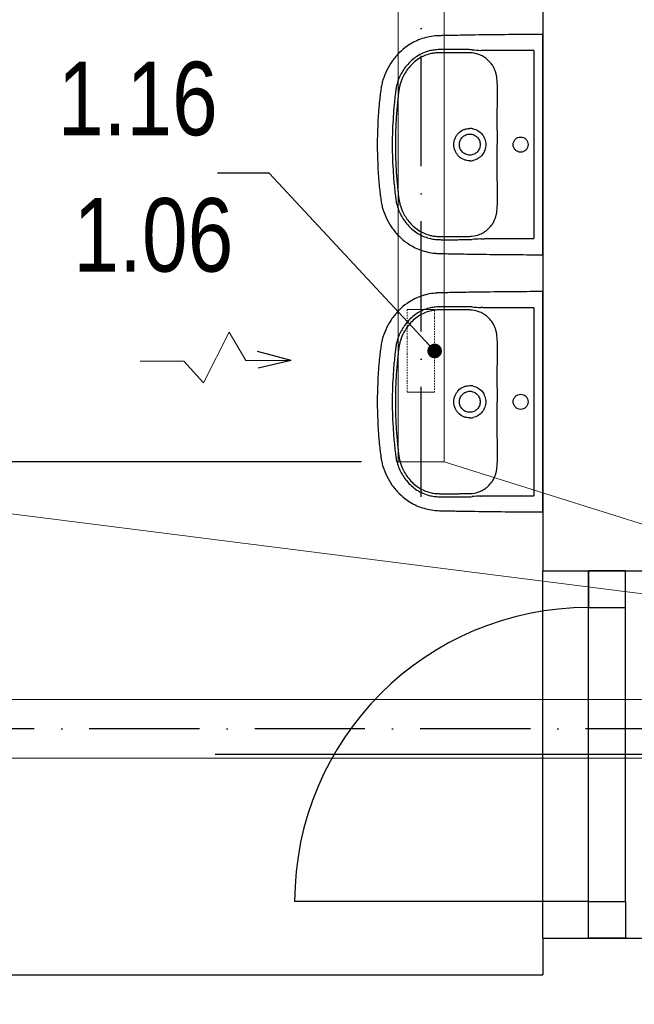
# Model space of a CAD drawing. Header units: millimetres. Extents: x 6491141 to 6692158, y 1846388 to 1929513.
# Tile 222 of 245: x 6666088 to 6667760, y 1898488 to 1901168. Entities that reach past the tile are written whole.
import ezdxf

# ---------------------------------------------------------------- set-up
doc = ezdxf.new("R2010")
doc.units = ezdxf.units.MM
doc.linetypes.add('ACAD_ISO10W100', pattern=[18, 12, -3, 0, -3])
doc.linetypes.add('DASHDOT', pattern=[1, 0.5, -0.25, 0, -0.25])
for name, color, linetype, lineweight in [('Koty VzT', 7, 'Continuous', 15), ('VZT', 130, 'Continuous', 18), ('VzT odtah', 3, 'Continuous', 18)]:
    doc.layers.add(name, color=color, linetype=linetype, lineweight=lineweight)
for name, color, linetype in [('Osy VzT', 253, 'ACAD_ISO10W100'), ('Pozice', 6, 'Continuous'), ('Stavba', 152, 'Continuous'), ('VzT šipky', 7, 'Continuous')]:
    doc.layers.add(name, color=color, linetype=linetype)
doc.styles.add('romans', font='arial.ttf', dxfattribs={"width": 0.8, "height": 140})
doc.dimstyles.new('koty50', dxfattribs={"dimtxt": 100, "dimasz": 100, "dimexe": 20, "dimexo": 100, "dimgap": 50, "dimtad": 3, "dimdec": 0, "dimtxsty": 'romans', "dimblk": 'OBLIQUE', "dimcen": -3, "dimclrd": 7, "dimclre": 7, "dimclrt": 7, "dimadec": 0, "dimazin": 0, "dimtfac": 1, "dimtdec": 0, "dimtmove": 0, "dimatfit": 3, "dimldrblk": 'OPEN30', "dimfxl": 1, "dimarcsym": 0})
doc.dimstyles.new('pozice50', dxfattribs={"dimtxt": 200, "dimasz": 40, "dimexe": 20, "dimexo": 100, "dimgap": 100, "dimtad": 3, "dimjust": 3, "dimdec": 0, "dimtxsty": 'romans', "dimblk": 'OBLIQUE', "dimcen": -3, "dimclrd": 7, "dimclre": 7, "dimclrt": 6, "dimadec": 0, "dimazin": 0, "dimtfac": 1, "dimtdec": 0, "dimtmove": 0, "dimatfit": 3, "dimldrblk": 'DOT', "dimfxl": 1, "dimarcsym": 0})

# ---------------------------------------------------------------- blocks, each defined once
blk = doc.blocks.new('_Oblique')
at = {"color": 0, "lineweight": -2}
blk.add_line((-0.5, -0.5), (0.5, 0.5), dxfattribs=at)
blk = doc.blocks.new('*D10')
at = {"layer": 'DEFPOINTS', "color": 0, "transparency": 16777216}
for p in [(6661650.1, 1898871.7), (6673328.5, 1898871.5, -78), (6673328.5, 1897262)]:
    blk.add_point(p, dxfattribs=at)
at = {"layer": 'Koty VzT', "color": 7, "lineweight": -2, "transparency": 16777216}
for p, q in [((6661650.1, 1898771.7), (6661650.1, 1897242)), ((6673328.5, 1898771.5), (6673328.5, 1897242)), ((6661650.1, 1897262), (6673328.5, 1897262))]:
    blk.add_line(p, q, dxfattribs=at)
at = {"layer": 'Koty VzT', "color": 7, "lineweight": -2, "transparency": 16777216, "xscale": 100, "yscale": 100, "zscale": 100, "rotation": 180}
blk.add_blockref('_Oblique', (6661650.1, 1897262), dxfattribs=at)
at = {"layer": 'Koty VzT', "color": 7, "lineweight": -2, "transparency": 16777216, "xscale": 100, "yscale": 100, "zscale": 100}
blk.add_blockref('_Oblique', (6673328.5, 1897262), dxfattribs=at)
at = {"layer": 'Koty VzT', "color": 7, "transparency": 16777216, "insert": (6667489.3, 1897383.5), "char_height": 140, "attachment_point": 5, "style": 'romans'}
blk.add_mtext('12000', dxfattribs=at)
blk = doc.blocks.new('_Open30')
at = {"color": 0, "linetype": 'ByBlock', "lineweight": -2}
for p, q in [((-1, 0.268), (0, 0)), ((0, 0), (-1, -0.268)), ((0, 0), (-1, 0))]:
    blk.add_line(p, q, dxfattribs=at)
blk = doc.blocks.new('*D13')
at = {"layer": 'DEFPOINTS', "color": 0, "transparency": 16777216}
for p in [(6665916, 1902964.6), (6667117.8, 1902964.6, -4), (6667117.8, 1899964.6, -4)]:
    blk.add_point(p, dxfattribs=at)
at = {"layer": 'Koty VzT', "color": 7, "lineweight": -2, "transparency": 16777216}
for p, q in [((6667017.8, 1902964.6), (6665896, 1902964.6)), ((6665916, 1899964.6), (6665916, 1902964.6)), ((6667017.8, 1899964.6), (6665896, 1899964.6))]:
    blk.add_line(p, q, dxfattribs=at)
at = {"layer": 'Koty VzT', "color": 7, "lineweight": -2, "transparency": 16777216, "xscale": 100, "yscale": 100, "zscale": 100}
for p, rotation in [((6665916, 1902964.6), 90), ((6665916, 1899964.6), 270)]:
    blk.add_blockref('_Oblique', p, dxfattribs=dict(at, rotation=rotation))
at = {"layer": 'Koty VzT', "color": 7, "transparency": 16777216, "insert": (6665794.4, 1901464.6), "char_height": 140, "attachment_point": 5, "rotation": 90, "style": 'romans'}
blk.add_mtext('3000', dxfattribs=at)
blk = doc.blocks.new('_Dot')
at = {"color": 0, "linetype": 'ByBlock', "lineweight": -2}
blk.add_line((-0.5, 0), (-1, 0), dxfattribs=at)
at = {"color": 0, "linetype": 'ByBlock', "const_width": 0.5}
blk.add_lwpolyline([(-0.25, 0, 1), (0.25, 0, 1)], format="xyb", close=True, dxfattribs=at)

msp = doc.modelspace()

# ---------------------------------------------------------------- linework, layer by layer
at = {"layer": 'Koty VzT'}
for p, q in [((6668790.8, 1899476.5), (6664814.3, 1899982.2, -4)), ((6667242.8, 1899964.6, -4), (6668790.8, 1899476.5))]:
    msp.add_line(p, q, dxfattribs=at)
at = {"layer": 'Osy VzT', "ltscale": 25}
for p, q in [((6667180.3, 1899868.9, -4), (6667180.3, 1903207.2, -4)), ((6673328.5, 1899237.8), (6661611.5, 1899237.8))]:
    msp.add_line(p, q, dxfattribs=at)
at = {"layer": 'Stavba'}
for p, q in [((6667510.7, 1903377.8), (6667510.7, 1899667.8)), ((6667510.7, 1900540.6), (6667510.7, 1901115)), ((6667486.9, 1901083.7), (6667355.9, 1901083.7)), ((6667355.9, 1901072.9), (6667355.9, 1901072.9)), ((6667486.9, 1901083.7), (6667486.9, 1900571.8)), ((6667387.4, 1900991.5), (6667387.4, 1900991.6)), ((6667387.4, 1900664), (6667387.4, 1900664)), ((6667355.9, 1900571.8), (6667486.9, 1900571.8)), ((6667510.7, 1899840.6), (6667510.7, 1900415)), ((6667486.9, 1900383.7), (6667355.9, 1900383.7)), ((6667355.9, 1900372.9), (6667355.9, 1900372.9)), ((6667486.9, 1900383.7), (6667486.9, 1899871.8)), ((6667387.4, 1900291.5), (6667387.4, 1900291.6)), ((6667387.4, 1899964), (6667387.4, 1899964)), ((6667355.9, 1899871.8), (6667486.9, 1899871.8)), ((6667510.7, 1899667.8), (6667860.7, 1899667.8)), ((6667510.7, 1898667.8), (6667510.7, 1899667.8)), ((6667635.7, 1898667.8), (6667635.7, 1899667.8)), ((6667635.7, 1899667.8), (6667635.7, 1899567.8)), ((6667735.7, 1899667.8), (6667635.7, 1899667.8)), ((6667735.7, 1899567.8), (6667735.7, 1899667.8)), ((6667635.7, 1899567.8), (6667735.7, 1899567.8)), ((6667635.7, 1898767.8), (6667635.7, 1899567.8)), ((6667735.7, 1898767.8), (6667735.7, 1899567.8)), ((6667835.7, 1899167.8), (6666619.7, 1899167.8)), ((6667635.7, 1898767.8), (6666835.7, 1898767.8)), ((6667635.7, 1898667.8), (6667635.7, 1898767.8)), ((6667635.7, 1898767.8), (6667735.7, 1898767.8)), ((6667735.7, 1898767.8), (6667735.7, 1898667.8)), ((6667510.7, 1898667.8), (6667510.7, 1898567.8)), ((6667510.7, 1898667.8), (6667860.7, 1898667.8)), ((6667735.7, 1898667.8), (6667635.7, 1898667.8)), ((6664545.7, 1898567.8), (6667510.7, 1898567.8))]:
    msp.add_line(p, q, dxfattribs=at)
for centre, radius, start, end in [((6667303.8, 1900872.8), 213.6, 86.0078, 87.7144), ((6667522.1, 1904000.1), 2921.3, 266.0078, 266.4663), ((6667308.2, 1900977.1), 100.7, 84.2213, 87.654), ((6667310.4, 1900998.3), 79.3, 68.2149, 84.2213), ((6667315.3, 1901010.5), 66.2, 56.7828, 68.2149), ((6667312.3, 1900828.5), 43.2, 77.4337, 89.9662), ((6675965.6, 1900848.5), 8579.1, 179.87635, 180.1385), ((6659680.4, 1900809.2), 7706.2, 359.84666, 0.1385), ((6667312.3, 1900827), 43.2, 270.0218, 282.5783), ((6667305.6, 1900715.7), 137.9, 272.8096, 275.3151), ((6667311.4, 1900653), 75, 275.3151, 292.2487), ((6667312.6, 1900650.3), 72, 292.2487, 302.7535), ((6667304.8, 1900765.1), 195.9, 272.2085, 274.0693), ((6667473.9, 1898388.7), 2186.5, 93.4566, 94.0693), ((6667303.8, 1900172.8), 213.6, 86.0078, 87.7144), ((6667308.2, 1900277.1), 100.7, 84.2213, 87.654), ((6667310.4, 1900298.3), 79.3, 68.2149, 84.2213), ((6667522.1, 1903300.1), 2921.3, 266.0078, 266.4663), ((6667315.3, 1900310.5), 66.2, 56.7828, 68.2149), ((6667312.3, 1900128.5), 43.2, 77.4337, 89.9662), ((6675965.6, 1900148.5), 8579.1, 179.87635, 180.1385), ((6659680.4, 1900109.2), 7706.2, 359.84666, 0.1385), ((6667312.3, 1900127), 43.2, 270.0218, 282.5783), ((6667311.4, 1899953), 75, 275.3151, 292.2487), ((6667312.6, 1899950.3), 72, 292.2487, 302.7535), ((6667305.6, 1900015.7), 137.9, 272.8096, 275.3151), ((6667304.8, 1900065.1), 195.9, 272.2085, 274.0693), ((6667473.9, 1897688.7), 2186.5, 93.4566, 94.0693), ((6667635.7, 1898767.8), 800, 90, 180)]:
    msp.add_arc(centre, radius, start, end, dxfattribs=at)
for points, degree, knots in [([(6667486.9, 1901127.6), (6667460.7, 1901127.5), (6667407.1, 1901127.1), (6667338.3, 1901126.2), (6667290.1, 1901125.4), (6667262.1, 1901124.9), (6667247, 1901124.6), (6667234.2, 1901124.3), (6667227.5, 1901124.1), (6667221.9, 1901123.8), (6667205.8, 1901122.5), (6667177.4, 1901116.3), (6667144.5, 1901098.9), (6667119.4, 1901077.7), (6667100.8, 1901055.8), (6667085.9, 1901030.9), (6667077.3, 1901009), (6667072.6, 1900991.3), (6667070.6, 1900979.9), (6667069.3, 1900969.9), (6667068.3, 1900961.5), (6667066.8, 1900948.3), (6667062.5, 1900903.8), (6667060.6, 1900861.9), (6667060.7, 1900827.8)], 3, [624.329372, 624.329372, 624.329372, 624.329372, 702.954481, 784.872453, 830.951627, 847.339519, 869.099473, 876.286618, 885.594721, 889.203185, 893.06913, 934.29152, 975.506743, 1003.663293, 1032.591568, 1061.523462, 1090.200355, 1103.007356, 1116.545068, 1124.93032, 1133.080278, 1141.824147, 1164.862029, 1267.315864, 1267.315864, 1267.315864, 1267.315864]), ([(6667510.7, 1901127.7), (6667510.7, 1901127.8), (6667495.2, 1901127.7), (6667486.9, 1901127.6)], 1, [600.373143, 600.373143, 600.51024, 615.933195, 624.329372, 624.329372]), ([(6667312.4, 1901086.2), (6667310.4, 1901086.3), (6667306.2, 1901086.4), (6667301.2, 1901086.4), (6667294.5, 1901086.4), (6667288, 1901086.5), (6667275.7, 1901086.6), (6667265.2, 1901086.6), (6667255, 1901086.6), (6667248.7, 1901086.6), (6667241.9, 1901086.6), (6667235.2, 1901086.6), (6667228.8, 1901086.4), (6667222.4, 1901086.1), (6667213.1, 1901085.1), (6667200.4, 1901082.7), (6667184.5, 1901077.2), (6667168.2, 1901068.4), (6667153.1, 1901056.8), (6667136.5, 1901039.3), (6667123.9, 1901019.1), (6667116.4, 1900999.9), (6667113.4, 1900989), (6667111.8, 1900981.4), (6667110.8, 1900975.1), (6667109.4, 1900963.6), (6667106.8, 1900940.4), (6667102.7, 1900893.6), (6667101.4, 1900853.8), (6667101.4, 1900827.8)], 3, [175.048841, 175.048841, 175.048841, 175.048841, 180.891155, 187.66553, 190.097243, 200.971297, 207.107662, 226.924402, 232.691241, 237.690518, 245.872119, 253.117634, 257.691167, 265.085682, 272.24233, 285.758915, 303.884333, 322.571574, 341.132044, 360.794246, 394.866598, 411.87741, 422.527365, 428.832371, 434.893076, 441.844009, 463.483086, 504.881463, 582.882709, 582.882709, 582.882709, 582.882709]), ([(6667312.4, 1901077.7), (6667310.5, 1901077.8), (6667307.3, 1901077.8), (6667302.3, 1901077.8), (6667294.4, 1901077.8), (6667285.9, 1901077.9), (6667275.5, 1901078), (6667266.5, 1901078), (6667253.8, 1901078), (6667241.5, 1901078), (6667230.4, 1901078), (6667223, 1901077.7), (6667214.8, 1901076.9), (6667203, 1901074.7), (6667188, 1901069.7), (6667172.4, 1901061.2), (6667158.3, 1901050.2), (6667142.7, 1901033.6), (6667132.1, 1901016.5), (6667126, 1901001.7), (6667123.2, 1900993.4), (6667121.3, 1900986.4), (6667119.9, 1900979.3), (6667119, 1900973.3), (6667118, 1900965.7), (6667117, 1900956.2), (6667114.8, 1900935.7), (6667111.2, 1900892.7), (6667109.8, 1900853.6), (6667109.8, 1900827.8)], 3, [979.515725, 979.515725, 979.515725, 979.515725, 984.998793, 989.193783, 994.506217, 1008.836262, 1014.564091, 1025.67181, 1035.775102, 1052.873813, 1062.576161, 1068.957794, 1075.078432, 1087.407323, 1104.896786, 1122.232394, 1140.496235, 1158.413781, 1190.38659, 1200.50569, 1206.374096, 1216.605643, 1222.213255, 1228.037047, 1234.961214, 1245.092548, 1256.793198, 1296.845648, 1374.248337, 1374.248337, 1374.248337, 1374.248337]), ([(6667387.4, 1900991.6), (6667387.3, 1900994.2), (6667387, 1900999.3), (6667386.2, 1901008), (6667385, 1901017.1), (6667382.6, 1901026.5), (6667379, 1901035.4), (6667373.9, 1901044.1), (6667367.4, 1901052.5), (6667360, 1901059.9), (6667354.4, 1901064), (6667351.5, 1901065.9)], 3, [850.913163, 850.913163, 850.913163, 850.913163, 858.963388, 866.231581, 877.085686, 886.260054, 895.260314, 905.875022, 916.564351, 927.072225, 937.310546, 937.310546, 937.310546, 937.310546]), ([(6667386.5, 1900867), (6667386.6, 1900879.5), (6667386.7, 1900896.1), (6667387.2, 1900922.2), (6667387.8, 1900940.7), (6667388.1, 1900960.4), (6667388.1, 1900973.4), (6667387.8, 1900984), (6667387.6, 1900989.2), (6667387.4, 1900991.5)], 3, [726.376125, 726.376125, 726.376125, 726.376125, 763.622224, 776.430836, 804.676477, 819.055623, 835.490807, 843.719456, 850.904433, 850.904433, 850.904433, 850.904433]), ([(6667268.9, 1900827.8), (6667268.9, 1900833.6), (6667270.6, 1900842.3), (6667276.1, 1900852.5), (6667283.3, 1900861.4), (6667292.9, 1900867.9), (6667303.9, 1900871.2), (6667309.5, 1900871.8), (6667312.4, 1900871.8)], 3, [-68.665418, -68.665418, -68.665418, -68.665418, -51.296816, -42.590342, -34.181869, -16.861064, -8.510528, 0, 0, 0, 0]), ([(6667284.1, 1900827.8), (6667284.1, 1900829.7), (6667284.4, 1900833.5), (6667286.1, 1900838.9), (6667288.7, 1900843.8), (6667292.2, 1900848.1), (6667296.5, 1900851.7), (6667303, 1900855.3), (6667308.6, 1900856.4), (6667312.4, 1900856.4)], 3, [0, 0, 0, 0, 5.771404, 11.358994, 16.760694, 22.424371, 27.849839, 33.48032, 44.736035, 44.736035, 44.736035, 44.736035]), ([(6667312.4, 1900856.4), (6667314.3, 1900856.4), (6667318, 1900856), (6667323.4, 1900854.4), (6667328.3, 1900851.7), (6667332.5, 1900848.1), (6667336, 1900843.8), (6667339.5, 1900837.2), (6667340.7, 1900831.6), (6667340.7, 1900827.8)], 3, [44.736035, 44.736035, 44.736035, 44.736035, 50.403646, 55.91951, 61.571197, 67.020032, 72.442686, 78.078755, 89.405769, 89.405769, 89.405769, 89.405769]), ([(6667321.7, 1900870.7), (6667326.5, 1900869.7), (6667335.7, 1900865.9), (6667346.9, 1900855.9), (6667352.9, 1900844.9), (6667355.4, 1900835.3), (6667355.8, 1900830.3), (6667355.8, 1900827.8)], 3, [9.459226, 9.459226, 9.459226, 9.459226, 24.117237, 38.862114, 53.669389, 61.303478, 68.668558, 68.668558, 68.668558, 68.668558]), ([(6667430.4, 1900827.8), (6667430.4, 1900830.5), (6667431.5, 1900835.8), (6667436, 1900842.7), (6667442.7, 1900847.3), (6667450.7, 1900848.9), (6667458.7, 1900847.3), (6667465.5, 1900842.7), (6667470, 1900835.9), (6667471.1, 1900830.5), (6667471.1, 1900827.8)], 3, [0, 0, 0, 0, 8.041153, 16.003729, 24.145465, 32.059, 40.064065, 48.100306, 56.065262, 64.20975, 64.20975, 64.20975, 64.20975]), ([(6667060.7, 1900827.8), (6667060.6, 1900793.6), (6667062.5, 1900751.8), (6667066.8, 1900707.3), (6667068.3, 1900694.1), (6667069.3, 1900685.7), (6667070.6, 1900675.7), (6667072.6, 1900664.3), (6667077.3, 1900646.6), (6667085.9, 1900624.7), (6667100.8, 1900599.8), (6667119.4, 1900577.9), (6667144.5, 1900556.7), (6667177.4, 1900539.3), (6667205.8, 1900533.1), (6667221.9, 1900531.8), (6667227.5, 1900531.4), (6667234.2, 1900531.3), (6667247, 1900531), (6667262.1, 1900530.7), (6667290.1, 1900530.2), (6667338.3, 1900529.4), (6667407.1, 1900528.5), (6667460.7, 1900528.3), (6667486.9, 1900528)], 3, [-642.986491, -642.986491, -642.986491, -642.986491, -540.532657, -517.494775, -508.750906, -500.600948, -492.215696, -478.677984, -465.870983, -437.194089, -408.262196, -379.333921, -351.177371, -309.962147, -268.739757, -264.873812, -261.265349, -251.957246, -244.770101, -223.010147, -206.622255, -160.54308, -78.625109, 0, 0, 0, 0]), ([(6667101.4, 1900827.8), (6667101.4, 1900801.8), (6667102.7, 1900762), (6667106.8, 1900715.1), (6667109.4, 1900692), (6667110.8, 1900680.5), (6667111.8, 1900674.1), (6667113.4, 1900666.6), (6667116.4, 1900655.7), (6667123.9, 1900636.5), (6667136.5, 1900616.3), (6667153.1, 1900598.8), (6667168.2, 1900587.2), (6667184.5, 1900578.3), (6667200.4, 1900572.9), (6667213.1, 1900570.5), (6667222.4, 1900569.5), (6667228.8, 1900569.2), (6667235.2, 1900569), (6667241.9, 1900569), (6667248.7, 1900569), (6667255, 1900569), (6667265.2, 1900569), (6667275.7, 1900569), (6667288, 1900569.1), (6667294.5, 1900569.2), (6667301.2, 1900569.2), (6667306.2, 1900569.2), (6667310.4, 1900569.3), (6667312.4, 1900569.4)], 3, [582.882709, 582.882709, 582.882709, 582.882709, 660.883955, 702.282331, 723.921408, 730.872341, 736.933047, 743.238052, 753.888008, 770.898819, 804.971172, 824.633373, 843.193843, 861.881084, 880.006503, 893.523087, 900.679736, 908.07425, 912.647783, 919.893298, 928.074899, 933.074176, 938.841015, 958.657755, 964.79412, 975.668174, 978.099887, 984.874262, 990.716576, 990.716576, 990.716576, 990.716576]), ([(6667109.8, 1900827.8), (6667109.8, 1900802), (6667111.2, 1900762.8), (6667114.8, 1900719.9), (6667117, 1900699.4), (6667118, 1900689.9), (6667119, 1900682.3), (6667119.9, 1900676.3), (6667121.3, 1900669.2), (6667123.2, 1900662.2), (6667126, 1900653.9), (6667132.1, 1900639.1), (6667142.7, 1900622), (6667158.3, 1900605.4), (6667172.4, 1900594.4), (6667188, 1900585.9), (6667203, 1900580.9), (6667214.8, 1900578.7), (6667223, 1900577.9), (6667230.4, 1900577.6), (6667241.5, 1900577.6), (6667253.8, 1900577.6), (6667266.5, 1900577.6), (6667275.5, 1900577.6), (6667285.9, 1900577.7), (6667294.4, 1900577.8), (6667302.3, 1900577.8), (6667307.3, 1900577.8), (6667310.5, 1900577.8), (6667312.4, 1900577.9)], 3, [0, 0, 0, 0, 77.402688, 117.455139, 129.155789, 139.287123, 146.21129, 152.035082, 157.642694, 167.874241, 173.742647, 183.861746, 215.834556, 233.752102, 252.015943, 269.351551, 286.841014, 299.169905, 305.290543, 311.672176, 321.374524, 338.473235, 348.576526, 359.684246, 365.412075, 379.74212, 385.054554, 389.249544, 394.732611, 394.732611, 394.732611, 394.732611]), ([(6667312.4, 1900783.8), (6667309.5, 1900783.8), (6667303.9, 1900784.4), (6667292.9, 1900787.7), (6667283.3, 1900794.2), (6667276.1, 1900803.1), (6667270.6, 1900813.3), (6667268.9, 1900822), (6667268.9, 1900827.8)], 3, [137.337116, 137.337116, 137.337116, 137.337116, 145.847644, 154.19818, 171.518985, 179.927458, 188.633932, 206.002534, 206.002534, 206.002534, 206.002534]), ([(6667312.4, 1900799.2), (6667308.6, 1900799.2), (6667303, 1900800.3), (6667296.5, 1900803.9), (6667292.2, 1900807.5), (6667288.7, 1900811.8), (6667286.1, 1900816.7), (6667284.4, 1900822.1), (6667284.1, 1900825.9), (6667284.1, 1900827.8)], 3, [134.075503, 134.075503, 134.075503, 134.075503, 145.331218, 150.961699, 156.387167, 162.050844, 167.452544, 173.040134, 178.811538, 178.811538, 178.811538, 178.811538]), ([(6667340.7, 1900827.8), (6667340.7, 1900824), (6667339.5, 1900818.4), (6667336, 1900811.8), (6667332.5, 1900807.5), (6667328.3, 1900803.9), (6667323.4, 1900801.2), (6667318, 1900799.6), (6667314.3, 1900799.2), (6667312.4, 1900799.2)], 3, [89.405769, 89.405769, 89.405769, 89.405769, 100.732783, 106.368852, 111.791506, 117.240341, 122.892028, 128.407892, 134.075503, 134.075503, 134.075503, 134.075503]), ([(6667355.8, 1900827.8), (6667355.8, 1900825.3), (6667355.4, 1900820.3), (6667352.9, 1900810.7), (6667346.9, 1900799.7), (6667335.7, 1900789.7), (6667326.5, 1900785.9), (6667321.7, 1900784.9)], 3, [68.668558, 68.668558, 68.668558, 68.668558, 76.033638, 83.667727, 98.475003, 113.219879, 127.877891, 127.877891, 127.877891, 127.877891]), ([(6667471.1, 1900827.8), (6667471.1, 1900825.1), (6667470, 1900819.7), (6667465.5, 1900812.9), (6667458.7, 1900808.3), (6667450.7, 1900806.7), (6667442.7, 1900808.3), (6667436, 1900812.9), (6667431.5, 1900819.8), (6667430.4, 1900825.1), (6667430.4, 1900827.8)], 3, [64.20975, 64.20975, 64.20975, 64.20975, 72.354238, 80.319194, 88.355435, 96.3605, 104.274035, 112.415771, 120.378347, 128.4195, 128.4195, 128.4195, 128.4195]), ([(6667387.4, 1900664), (6667387.6, 1900666.4), (6667387.8, 1900671.6), (6667388.1, 1900682.2), (6667388.1, 1900695.2), (6667387.8, 1900714.9), (6667387.2, 1900733.3), (6667386.7, 1900759.4), (6667386.5, 1900776.1), (6667386.5, 1900788.5)], 3, [523.343903, 523.343903, 523.343903, 523.343903, 530.528881, 538.757529, 555.192714, 569.57186, 597.8175, 610.626113, 647.872212, 647.872212, 647.872212, 647.872212]), ([(6667351.5, 1900589.7), (6667354.4, 1900591.5), (6667360, 1900595.7), (6667367.4, 1900603.1), (6667373.9, 1900611.5), (6667379, 1900620.2), (6667382.6, 1900629.1), (6667385, 1900638.5), (6667386.2, 1900647.6), (6667387, 1900656.3), (6667387.3, 1900661.4), (6667387.4, 1900664)], 3, [436.937791, 436.937791, 436.937791, 436.937791, 447.176112, 457.683986, 468.373315, 478.988023, 487.988283, 497.162651, 508.016755, 515.284948, 523.335174, 523.335174, 523.335174, 523.335174]), ([(6667486.9, 1900528), (6667495.2, 1900527.9), (6667510.7, 1900527.8), (6667510.7, 1900527.9)], 1, [0, 0, 8.396177, 23.819133, 23.95623, 23.95623]), ([(6667486.9, 1900427.6), (6667460.7, 1900427.5), (6667407.1, 1900427.1), (6667338.3, 1900426.2), (6667290.1, 1900425.4), (6667262.1, 1900424.9), (6667247, 1900424.6), (6667234.2, 1900424.3), (6667227.5, 1900424.1), (6667221.9, 1900423.8), (6667205.8, 1900422.5), (6667177.4, 1900416.3), (6667144.5, 1900398.9), (6667119.4, 1900377.7), (6667100.8, 1900355.8), (6667085.9, 1900330.9), (6667077.3, 1900309), (6667072.6, 1900291.3), (6667070.6, 1900279.9), (6667069.3, 1900269.9), (6667068.3, 1900261.5), (6667066.8, 1900248.3), (6667062.5, 1900203.8), (6667060.6, 1900161.9), (6667060.7, 1900127.8)], 3, [624.329372, 624.329372, 624.329372, 624.329372, 702.954481, 784.872453, 830.951627, 847.339519, 869.099473, 876.286618, 885.594721, 889.203185, 893.06913, 934.29152, 975.506743, 1003.663293, 1032.591568, 1061.523462, 1090.200355, 1103.007356, 1116.545068, 1124.93032, 1133.080278, 1141.824147, 1164.862029, 1267.315864, 1267.315864, 1267.315864, 1267.315864]), ([(6667510.7, 1900427.7), (6667510.7, 1900427.8), (6667495.2, 1900427.7), (6667486.9, 1900427.6)], 1, [600.373143, 600.373143, 600.51024, 615.933195, 624.329372, 624.329372]), ([(6667312.4, 1900386.2), (6667310.4, 1900386.3), (6667306.2, 1900386.4), (6667301.2, 1900386.4), (6667294.5, 1900386.4), (6667288, 1900386.5), (6667275.7, 1900386.6), (6667265.2, 1900386.6), (6667255, 1900386.6), (6667248.7, 1900386.6), (6667241.9, 1900386.6), (6667235.2, 1900386.6), (6667228.8, 1900386.4), (6667222.4, 1900386.1), (6667213.1, 1900385.1), (6667200.4, 1900382.7), (6667184.5, 1900377.2), (6667168.2, 1900368.4), (6667153.1, 1900356.8), (6667136.5, 1900339.3), (6667123.9, 1900319.1), (6667116.4, 1900299.9), (6667113.4, 1900289), (6667111.8, 1900281.4), (6667110.8, 1900275.1), (6667109.4, 1900263.6), (6667106.8, 1900240.4), (6667102.7, 1900193.6), (6667101.4, 1900153.8), (6667101.4, 1900127.8)], 3, [175.048841, 175.048841, 175.048841, 175.048841, 180.891155, 187.66553, 190.097243, 200.971297, 207.107662, 226.924402, 232.691241, 237.690518, 245.872119, 253.117634, 257.691167, 265.085682, 272.24233, 285.758915, 303.884333, 322.571574, 341.132044, 360.794246, 394.866598, 411.87741, 422.527365, 428.832371, 434.893076, 441.844009, 463.483086, 504.881463, 582.882709, 582.882709, 582.882709, 582.882709]), ([(6667312.4, 1900377.7), (6667310.5, 1900377.8), (6667307.3, 1900377.8), (6667302.3, 1900377.8), (6667294.4, 1900377.8), (6667285.9, 1900377.9), (6667275.5, 1900378), (6667266.5, 1900378), (6667253.8, 1900378), (6667241.5, 1900378), (6667230.4, 1900378), (6667223, 1900377.7), (6667214.8, 1900376.9), (6667203, 1900374.7), (6667188, 1900369.7), (6667172.4, 1900361.2), (6667158.3, 1900350.2), (6667142.7, 1900333.6), (6667132.1, 1900316.5), (6667126, 1900301.7), (6667123.2, 1900293.4), (6667121.3, 1900286.4), (6667119.9, 1900279.3), (6667119, 1900273.3), (6667118, 1900265.7), (6667117, 1900256.2), (6667114.8, 1900235.7), (6667111.2, 1900192.7), (6667109.8, 1900153.6), (6667109.8, 1900127.8)], 3, [979.515725, 979.515725, 979.515725, 979.515725, 984.998793, 989.193783, 994.506217, 1008.836262, 1014.564091, 1025.67181, 1035.775102, 1052.873813, 1062.576161, 1068.957794, 1075.078432, 1087.407323, 1104.896786, 1122.232394, 1140.496235, 1158.413781, 1190.38659, 1200.50569, 1206.374096, 1216.605643, 1222.213255, 1228.037047, 1234.961214, 1245.092548, 1256.793198, 1296.845648, 1374.248337, 1374.248337, 1374.248337, 1374.248337]), ([(6667387.4, 1900291.6), (6667387.3, 1900294.2), (6667387, 1900299.3), (6667386.2, 1900308), (6667385, 1900317.1), (6667382.6, 1900326.5), (6667379, 1900335.4), (6667373.9, 1900344.1), (6667367.4, 1900352.5), (6667360, 1900359.9), (6667354.4, 1900364), (6667351.5, 1900365.9)], 3, [850.913163, 850.913163, 850.913163, 850.913163, 858.963388, 866.231581, 877.085686, 886.260054, 895.260314, 905.875022, 916.564351, 927.072225, 937.310546, 937.310546, 937.310546, 937.310546]), ([(6667386.5, 1900167), (6667386.6, 1900179.5), (6667386.7, 1900196.1), (6667387.2, 1900222.2), (6667387.8, 1900240.7), (6667388.1, 1900260.4), (6667388.1, 1900273.4), (6667387.8, 1900284), (6667387.6, 1900289.2), (6667387.4, 1900291.5)], 3, [726.376125, 726.376125, 726.376125, 726.376125, 763.622224, 776.430836, 804.676477, 819.055623, 835.490807, 843.719456, 850.904433, 850.904433, 850.904433, 850.904433]), ([(6667268.9, 1900127.8), (6667268.9, 1900133.6), (6667270.6, 1900142.3), (6667276.1, 1900152.5), (6667283.3, 1900161.4), (6667292.9, 1900167.9), (6667303.9, 1900171.2), (6667309.5, 1900171.8), (6667312.4, 1900171.8)], 3, [-68.665418, -68.665418, -68.665418, -68.665418, -51.296816, -42.590342, -34.181869, -16.861064, -8.510528, 0, 0, 0, 0]), ([(6667284.1, 1900127.8), (6667284.1, 1900129.7), (6667284.4, 1900133.5), (6667286.1, 1900138.9), (6667288.7, 1900143.8), (6667292.2, 1900148.1), (6667296.5, 1900151.7), (6667303, 1900155.3), (6667308.6, 1900156.4), (6667312.4, 1900156.4)], 3, [0, 0, 0, 0, 5.771404, 11.358994, 16.760694, 22.424371, 27.849839, 33.48032, 44.736035, 44.736035, 44.736035, 44.736035]), ([(6667312.4, 1900156.4), (6667314.3, 1900156.4), (6667318, 1900156), (6667323.4, 1900154.4), (6667328.3, 1900151.7), (6667332.5, 1900148.1), (6667336, 1900143.8), (6667339.5, 1900137.2), (6667340.7, 1900131.6), (6667340.7, 1900127.8)], 3, [44.736035, 44.736035, 44.736035, 44.736035, 50.403646, 55.91951, 61.571197, 67.020032, 72.442686, 78.078755, 89.405769, 89.405769, 89.405769, 89.405769]), ([(6667321.7, 1900170.7), (6667326.5, 1900169.7), (6667335.7, 1900165.9), (6667346.9, 1900155.9), (6667352.9, 1900144.9), (6667355.4, 1900135.3), (6667355.8, 1900130.3), (6667355.8, 1900127.8)], 3, [9.459226, 9.459226, 9.459226, 9.459226, 24.117237, 38.862114, 53.669389, 61.303478, 68.668558, 68.668558, 68.668558, 68.668558]), ([(6667430.4, 1900127.8), (6667430.4, 1900130.5), (6667431.5, 1900135.8), (6667436, 1900142.7), (6667442.7, 1900147.3), (6667450.7, 1900148.9), (6667458.7, 1900147.3), (6667465.5, 1900142.7), (6667470, 1900135.9), (6667471.1, 1900130.5), (6667471.1, 1900127.8)], 3, [0, 0, 0, 0, 8.041153, 16.003729, 24.145465, 32.059, 40.064065, 48.100306, 56.065262, 64.20975, 64.20975, 64.20975, 64.20975]), ([(6667060.7, 1900127.8), (6667060.6, 1900093.6), (6667062.5, 1900051.8), (6667066.8, 1900007.3), (6667068.3, 1899994.1), (6667069.3, 1899985.7), (6667070.6, 1899975.7), (6667072.6, 1899964.3), (6667077.3, 1899946.6), (6667085.9, 1899924.7), (6667100.8, 1899899.8), (6667119.4, 1899877.9), (6667144.5, 1899856.7), (6667177.4, 1899839.3), (6667205.8, 1899833.1), (6667221.9, 1899831.8), (6667227.5, 1899831.4), (6667234.2, 1899831.3), (6667247, 1899831), (6667262.1, 1899830.7), (6667290.1, 1899830.2), (6667338.3, 1899829.4), (6667407.1, 1899828.5), (6667460.7, 1899828.3), (6667486.9, 1899828)], 3, [-642.986491, -642.986491, -642.986491, -642.986491, -540.532657, -517.494775, -508.750906, -500.600948, -492.215696, -478.677984, -465.870983, -437.194089, -408.262196, -379.333921, -351.177371, -309.962147, -268.739757, -264.873812, -261.265349, -251.957246, -244.770101, -223.010147, -206.622255, -160.54308, -78.625109, 0, 0, 0, 0]), ([(6667101.4, 1900127.8), (6667101.4, 1900101.8), (6667102.7, 1900062), (6667106.8, 1900015.1), (6667109.4, 1899992), (6667110.8, 1899980.5), (6667111.8, 1899974.1), (6667113.4, 1899966.6), (6667116.4, 1899955.7), (6667123.9, 1899936.5), (6667136.5, 1899916.3), (6667153.1, 1899898.8), (6667168.2, 1899887.2), (6667184.5, 1899878.3), (6667200.4, 1899872.9), (6667213.1, 1899870.5), (6667222.4, 1899869.5), (6667228.8, 1899869.2), (6667235.2, 1899869), (6667241.9, 1899869), (6667248.7, 1899869), (6667255, 1899869), (6667265.2, 1899869), (6667275.7, 1899869), (6667288, 1899869.1), (6667294.5, 1899869.2), (6667301.2, 1899869.2), (6667306.2, 1899869.2), (6667310.4, 1899869.3), (6667312.4, 1899869.4)], 3, [582.882709, 582.882709, 582.882709, 582.882709, 660.883955, 702.282331, 723.921408, 730.872341, 736.933047, 743.238052, 753.888008, 770.898819, 804.971172, 824.633373, 843.193843, 861.881084, 880.006503, 893.523087, 900.679736, 908.07425, 912.647783, 919.893298, 928.074899, 933.074176, 938.841015, 958.657755, 964.79412, 975.668174, 978.099887, 984.874262, 990.716576, 990.716576, 990.716576, 990.716576]), ([(6667109.8, 1900127.8), (6667109.8, 1900102), (6667111.2, 1900062.8), (6667114.8, 1900019.9), (6667117, 1899999.4), (6667118, 1899989.9), (6667119, 1899982.3), (6667119.9, 1899976.3), (6667121.3, 1899969.2), (6667123.2, 1899962.2), (6667126, 1899953.9), (6667132.1, 1899939.1), (6667142.7, 1899922), (6667158.3, 1899905.4), (6667172.4, 1899894.4), (6667188, 1899885.9), (6667203, 1899880.9), (6667214.8, 1899878.7), (6667223, 1899877.9), (6667230.4, 1899877.6), (6667241.5, 1899877.6), (6667253.8, 1899877.6), (6667266.5, 1899877.6), (6667275.5, 1899877.6), (6667285.9, 1899877.7), (6667294.4, 1899877.8), (6667302.3, 1899877.8), (6667307.3, 1899877.8), (6667310.5, 1899877.8), (6667312.4, 1899877.9)], 3, [0, 0, 0, 0, 77.402688, 117.455139, 129.155789, 139.287123, 146.21129, 152.035082, 157.642694, 167.874241, 173.742647, 183.861746, 215.834556, 233.752102, 252.015943, 269.351551, 286.841014, 299.169905, 305.290543, 311.672176, 321.374524, 338.473235, 348.576526, 359.684246, 365.412075, 379.74212, 385.054554, 389.249544, 394.732611, 394.732611, 394.732611, 394.732611]), ([(6667312.4, 1900083.8), (6667309.5, 1900083.8), (6667303.9, 1900084.4), (6667292.9, 1900087.7), (6667283.3, 1900094.2), (6667276.1, 1900103.1), (6667270.6, 1900113.3), (6667268.9, 1900122), (6667268.9, 1900127.8)], 3, [137.337116, 137.337116, 137.337116, 137.337116, 145.847644, 154.19818, 171.518985, 179.927458, 188.633932, 206.002534, 206.002534, 206.002534, 206.002534]), ([(6667312.4, 1900099.2), (6667308.6, 1900099.2), (6667303, 1900100.3), (6667296.5, 1900103.9), (6667292.2, 1900107.5), (6667288.7, 1900111.8), (6667286.1, 1900116.7), (6667284.4, 1900122.1), (6667284.1, 1900125.9), (6667284.1, 1900127.8)], 3, [134.075503, 134.075503, 134.075503, 134.075503, 145.331218, 150.961699, 156.387167, 162.050844, 167.452544, 173.040134, 178.811538, 178.811538, 178.811538, 178.811538]), ([(6667340.7, 1900127.8), (6667340.7, 1900124), (6667339.5, 1900118.4), (6667336, 1900111.8), (6667332.5, 1900107.5), (6667328.3, 1900103.9), (6667323.4, 1900101.2), (6667318, 1900099.6), (6667314.3, 1900099.2), (6667312.4, 1900099.2)], 3, [89.405769, 89.405769, 89.405769, 89.405769, 100.732783, 106.368852, 111.791506, 117.240341, 122.892028, 128.407892, 134.075503, 134.075503, 134.075503, 134.075503]), ([(6667355.8, 1900127.8), (6667355.8, 1900125.3), (6667355.4, 1900120.3), (6667352.9, 1900110.7), (6667346.9, 1900099.7), (6667335.7, 1900089.7), (6667326.5, 1900085.9), (6667321.7, 1900084.9)], 3, [68.668558, 68.668558, 68.668558, 68.668558, 76.033638, 83.667727, 98.475003, 113.219879, 127.877891, 127.877891, 127.877891, 127.877891]), ([(6667471.1, 1900127.8), (6667471.1, 1900125.1), (6667470, 1900119.7), (6667465.5, 1900112.9), (6667458.7, 1900108.3), (6667450.7, 1900106.7), (6667442.7, 1900108.3), (6667436, 1900112.9), (6667431.5, 1900119.8), (6667430.4, 1900125.1), (6667430.4, 1900127.8)], 3, [64.20975, 64.20975, 64.20975, 64.20975, 72.354238, 80.319194, 88.355435, 96.3605, 104.274035, 112.415771, 120.378347, 128.4195, 128.4195, 128.4195, 128.4195]), ([(6667387.4, 1899964), (6667387.6, 1899966.4), (6667387.8, 1899971.6), (6667388.1, 1899982.2), (6667388.1, 1899995.2), (6667387.8, 1900014.9), (6667387.2, 1900033.3), (6667386.7, 1900059.4), (6667386.5, 1900076.1), (6667386.5, 1900088.5)], 3, [523.343903, 523.343903, 523.343903, 523.343903, 530.528881, 538.757529, 555.192714, 569.57186, 597.8175, 610.626113, 647.872212, 647.872212, 647.872212, 647.872212]), ([(6667351.5, 1899889.7), (6667354.4, 1899891.5), (6667360, 1899895.7), (6667367.4, 1899903.1), (6667373.9, 1899911.5), (6667379, 1899920.2), (6667382.6, 1899929.1), (6667385, 1899938.5), (6667386.2, 1899947.6), (6667387, 1899956.3), (6667387.3, 1899961.4), (6667387.4, 1899964)], 3, [436.937791, 436.937791, 436.937791, 436.937791, 447.176112, 457.683986, 468.373315, 478.988023, 487.988283, 497.162651, 508.016755, 515.284948, 523.335174, 523.335174, 523.335174, 523.335174]), ([(6667486.9, 1899828), (6667495.2, 1899827.9), (6667510.7, 1899827.8), (6667510.7, 1899827.9)], 1, [0, 0, 8.396177, 23.819133, 23.95623, 23.95623])]:
    msp.add_open_spline(points, degree=degree, knots=knots, dxfattribs=at)
for points, degree in [([(6667510.7, 1901115), (6667510.7, 1901118.4), (6667510.7, 1901121.8), (6667510.7, 1901128.4), (6667510.7, 1901128.1), (6667510.7, 1901127.7)], 5), ([(6667355.9, 1901083.7), (6667355, 1901083.7), (6667353.2, 1901083.8), (6667350.4, 1901083.9), (6667347.6, 1901084), (6667344.8, 1901084.2), (6667343, 1901084.3), (6667342, 1901084.4)], 3), ([(6667342, 1900571.2), (6667343, 1900571.3), (6667344.8, 1900571.4), (6667347.6, 1900571.6), (6667350.4, 1900571.7), (6667353.2, 1900571.8), (6667355, 1900571.8), (6667355.9, 1900571.8)], 3), ([(6667510.7, 1900527.9), (6667510.7, 1900527.5), (6667510.7, 1900527.2), (6667510.7, 1900533.8), (6667510.7, 1900537.2), (6667510.7, 1900540.6)], 5), ([(6667510.7, 1900415), (6667510.7, 1900418.4), (6667510.7, 1900421.8), (6667510.7, 1900428.4), (6667510.7, 1900428.1), (6667510.7, 1900427.7)], 5), ([(6667355.9, 1900383.7), (6667355, 1900383.7), (6667353.2, 1900383.8), (6667350.4, 1900383.9), (6667347.6, 1900384), (6667344.8, 1900384.2), (6667343, 1900384.3), (6667342, 1900384.4)], 3), ([(6667342, 1899871.2), (6667343, 1899871.3), (6667344.8, 1899871.4), (6667347.6, 1899871.6), (6667350.4, 1899871.7), (6667353.2, 1899871.8), (6667355, 1899871.8), (6667355.9, 1899871.8)], 3), ([(6667510.7, 1899827.9), (6667510.7, 1899827.5), (6667510.7, 1899827.2), (6667510.7, 1899833.8), (6667510.7, 1899837.2), (6667510.7, 1899840.6)], 5)]:
    msp.add_open_spline(points, degree=degree, dxfattribs=at)
at = {"layer": 'VZT'}
for p, q in [((6661649.9, 1899317.8), (6673328.5, 1899317.8, -78)), ((6673328.5, 1899157.8, -78), (6661650.1, 1899157.8))]:
    msp.add_line(p, q, dxfattribs=at)
at = {"layer": 'VzT odtah'}
for p, q in [((6667117.8, 1902964.6, -4), (6667117.8, 1899964.6, -4)), ((6667242.8, 1899964.6, -4), (6667242.8, 1902964.6, -4)), ((6667216.7, 1900378.6), (6667141.7, 1900378.6)), ((6667141.7, 1900153.6), (6667216.7, 1900153.6)), ((6667117.8, 1899964.6, -4), (6667242.8, 1899964.6, -4))]:
    msp.add_line(p, q, dxfattribs=at)
at = {"layer": 'VzT odtah', "linetype": 'DASHDOT', "ltscale": 7}
for p, q in [((6667141.7, 1900378.6), (6667141.7, 1900153.6)), ((6667216.7, 1900153.6), (6667216.7, 1900378.6))]:
    msp.add_line(p, q, dxfattribs=at)
at = {"layer": 'VzT šipky', "color": 7, "lineweight": 0}
for p, q in [((6666657.2, 1900317.6), (6666587.5, 1900179.2)), ((6666702.5, 1900240.3), (6666657.2, 1900317.6)), ((6666534.5, 1900237.9), (6666415.5, 1900237.9)), ((6666587.5, 1900179.2), (6666534.5, 1900237.9)), ((6666736.2, 1900240.3), (6666702.5, 1900240.3)), ((6666826.7, 1900240.3), (6666736.2, 1900240.3))]:
    msp.add_line(p, q, dxfattribs=at)
at = {"layer": 'VzT šipky', "color": 7, "lineweight": 25}
for q in [(6666735.1, 1900264.5), (6666736.6, 1900219.2)]:
    msp.add_line((6666826.7, 1900240.3), q, dxfattribs=at)

# ---------------------------------------------------------------- texts
at = {"layer": 'Pozice', "color": 6, "char_height": 200, "style": 'romans'}
for s, insert, width, attachment_point in [('1.16', (6666626.5, 1900850.5), 95.736, 9), ('{1.06}', (6666233.9, 1900479.3), 387.234, 7)]:
    msp.add_mtext(s, dxfattribs=dict(at, insert=insert, width=width, attachment_point=attachment_point))

# ---------------------------------------------------------------- dimensions: what is measured, and where the dimension line sits
at = {"layer": 'Koty VzT'}
dim = msp.add_linear_dim(base=(6665916, 1902964.6), p1=(6667117.8, 1899964.6, -4), p2=(6667117.8, 1902964.6, -4), angle=90, dimstyle='koty50', dxfattribs=at)
dim.commit()
dim.dimension.update_dxf_attribs({"geometry": '*D13', "text_midpoint": (6665794.4, 1901464.6)})
dim = msp.add_linear_dim(base=(6673328.5, 1897262), p1=(6661650.1, 1898871.7), p2=(6673328.5, 1898871.5, -78), text='12000', dimstyle='koty50', dxfattribs=at)
dim.commit()
dim.dimension.update_dxf_attribs({"geometry": '*D10', "text_midpoint": (6667489.3, 1897383.5)})

# ---------------------------------------------------------------- leaders
at = {"layer": 'Pozice', "annotation_type": 0, "has_hookline": 1, "hookline_direction": 1}
msp.add_leader([(6667216.7, 1900266.1), (6666766.5, 1900750.5), (6666726.5, 1900750.5)], dimstyle='pozice50', override={"dimtad": 1}, dxfattribs=at)

doc.saveas('drawing.dxf')
